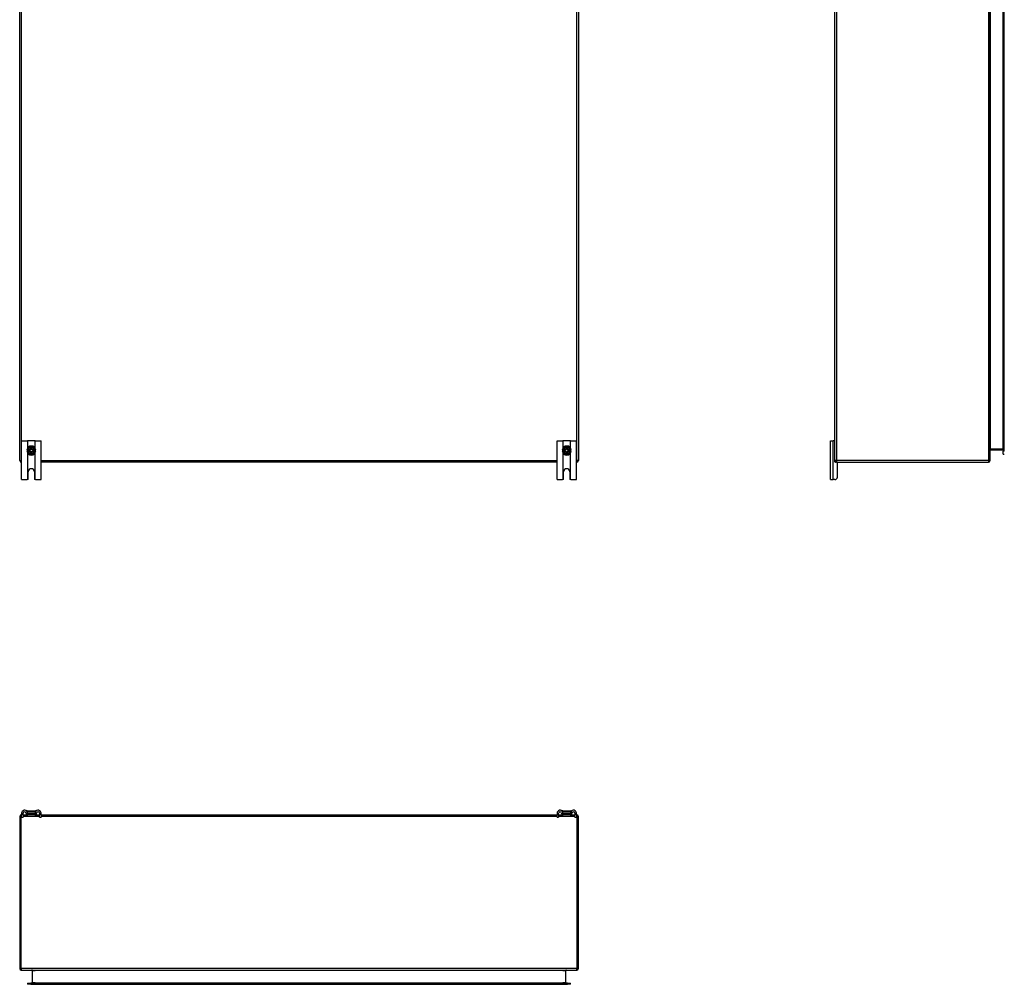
# Model space of a CAD drawing. Header units: inches. Extents: x 12 to 235, y 17 to 142.
# Tile 1 of 117: x 12 to 75, y 17 to 79. Entities that reach past the tile are written whole.
import ezdxf

# ---------------------------------------------------------------- set-up
doc = ezdxf.new("R2010")
doc.units = ezdxf.units.IN
doc.header["$MEASUREMENT"] = 0
doc.layers.add('Visible Edges(ANSI)', color=7, linetype='Continuous', lineweight=25)
doc.layers.add('Visible Tangent Edges(ANSI)', color=7, linetype='Continuous', lineweight=25)

msp = doc.modelspace()

# ---------------------------------------------------------------- linework, layer by layer
at = {"layer": 'Visible Edges(ANSI)'}
for p, q in [((11.657, 50.758), (11.657, 110.56)), ((47.657, 110.56), (47.657, 50.758)), ((64.187, 50.758), (64.187, 110.56)), ((74.187, 50.758), (74.187, 110.56)), ((75.035, 109.951), (75.035, 51.368)), ((75.103, 51.368), (75.103, 109.951)), ((11.782, 52.034), (12.155, 52.034)), ((11.782, 49.534), (11.782, 52.034)), ((12.186, 52.034), (12.155, 52.034)), ((12.628, 52.034), (12.186, 52.034)), ((12.659, 52.034), (12.628, 52.034)), ((12.659, 52.034), (13.032, 52.034)), ((13.032, 49.534), (13.032, 52.034)), ((46.282, 52.034), (46.655, 52.034)), ((46.282, 49.534), (46.282, 52.034)), ((46.686, 52.034), (46.655, 52.034)), ((47.128, 52.034), (46.686, 52.034)), ((47.159, 52.034), (47.128, 52.034)), ((47.159, 52.034), (47.532, 52.034)), ((47.532, 49.534), (47.532, 52.034)), ((63.895, 52.034), (64.082, 52.034)), ((63.895, 49.534), (63.895, 52.034)), ((64.156, 52.034), (64.082, 52.034)), ((64.156, 52.034), (64.187, 52.034)), ((12.118, 51.443), (12.148, 51.443)), ((12.148, 51.443), (12.205, 51.443)), ((12.205, 51.443), (12.213, 51.443)), ((12.213, 51.443), (12.22, 51.443)), ((12.22, 51.443), (12.337, 51.443)), ((12.269, 51.376), (12.269, 51.443)), ((12.337, 51.443), (12.334, 51.451)), ((12.337, 51.443), (12.374, 51.479)), ((12.366, 51.555), (12.374, 51.547)), ((12.366, 51.482), (12.374, 51.479)), ((12.374, 51.479), (12.374, 51.547)), ((12.374, 51.547), (12.44, 51.547)), ((12.44, 51.547), (12.448, 51.555)), ((12.44, 51.547), (12.44, 51.479)), ((12.44, 51.479), (12.448, 51.482)), ((12.44, 51.479), (12.477, 51.443)), ((12.477, 51.443), (12.48, 51.451)), ((12.477, 51.443), (12.594, 51.443)), ((12.545, 51.443), (12.545, 51.376)), ((12.594, 51.443), (12.601, 51.443)), ((12.601, 51.443), (12.609, 51.443)), ((12.609, 51.443), (12.666, 51.443)), ((12.666, 51.443), (12.696, 51.443)), ((46.618, 51.443), (46.648, 51.443)), ((46.648, 51.443), (46.705, 51.443)), ((46.705, 51.443), (46.713, 51.443)), ((46.713, 51.443), (46.72, 51.443)), ((46.72, 51.443), (46.837, 51.443)), ((46.769, 51.376), (46.769, 51.443)), ((46.837, 51.443), (46.834, 51.451)), ((46.837, 51.443), (46.874, 51.479)), ((46.866, 51.555), (46.874, 51.547)), ((46.866, 51.482), (46.874, 51.479)), ((46.874, 51.479), (46.874, 51.547)), ((46.874, 51.547), (46.94, 51.547)), ((46.94, 51.547), (46.948, 51.555)), ((46.94, 51.547), (46.94, 51.479)), ((46.94, 51.479), (46.948, 51.482)), ((46.94, 51.479), (46.977, 51.443)), ((46.977, 51.443), (46.98, 51.451)), ((46.977, 51.443), (47.094, 51.443)), ((47.045, 51.443), (47.045, 51.376)), ((47.094, 51.443), (47.101, 51.443)), ((47.101, 51.443), (47.109, 51.443)), ((47.109, 51.443), (47.166, 51.443)), ((47.166, 51.443), (47.196, 51.443)), ((74.218, 51.458), (75.004, 51.458)), ((12.148, 51.376), (12.118, 51.376)), ((12.205, 51.376), (12.148, 51.376)), ((12.213, 51.376), (12.205, 51.376)), ((12.22, 51.376), (12.213, 51.376)), ((12.337, 51.376), (12.22, 51.376)), ((12.337, 51.376), (12.334, 51.368)), ((12.374, 51.34), (12.337, 51.376)), ((12.374, 51.34), (12.366, 51.337)), ((12.374, 51.272), (12.366, 51.264)), ((12.374, 51.272), (12.374, 51.34)), ((12.44, 51.272), (12.374, 51.272)), ((12.477, 51.376), (12.44, 51.34)), ((12.448, 51.337), (12.44, 51.34)), ((12.44, 51.34), (12.44, 51.272)), ((12.448, 51.264), (12.44, 51.272)), ((12.594, 51.376), (12.477, 51.376)), ((12.477, 51.376), (12.48, 51.368)), ((12.601, 51.376), (12.594, 51.376)), ((12.609, 51.376), (12.601, 51.376)), ((12.666, 51.376), (12.609, 51.376)), ((12.696, 51.376), (12.666, 51.376)), ((46.648, 51.376), (46.618, 51.376)), ((46.705, 51.376), (46.648, 51.376)), ((46.713, 51.376), (46.705, 51.376)), ((46.72, 51.376), (46.713, 51.376)), ((46.837, 51.376), (46.72, 51.376)), ((46.837, 51.376), (46.834, 51.368)), ((46.874, 51.34), (46.837, 51.376)), ((46.874, 51.34), (46.866, 51.337)), ((46.874, 51.272), (46.866, 51.264)), ((46.874, 51.272), (46.874, 51.34)), ((46.94, 51.272), (46.874, 51.272)), ((46.977, 51.376), (46.94, 51.34)), ((46.948, 51.337), (46.94, 51.34)), ((46.94, 51.34), (46.94, 51.272)), ((46.948, 51.264), (46.94, 51.272)), ((47.094, 51.376), (46.977, 51.376)), ((46.977, 51.376), (46.98, 51.368)), ((47.101, 51.376), (47.094, 51.376)), ((47.109, 51.376), (47.101, 51.376)), ((47.166, 51.376), (47.109, 51.376)), ((47.196, 51.376), (47.166, 51.376)), ((64.187, 50.69), (64.187, 50.758)), ((75.035, 51.171), (75.035, 51.368)), ((75.035, 51.171), (75.103, 51.171)), ((11.782, 50.659), (11.756, 50.659)), ((46.282, 50.659), (13.032, 50.659)), ((47.558, 50.659), (47.532, 50.659)), ((64.286, 50.659), (64.218, 50.659)), ((64.286, 50.659), (74.088, 50.659)), ((64.345, 49.69), (64.345, 50.628)), ((11.782, 49.534), (12.142, 49.534)), ((12.204, 49.596), (12.204, 50.034)), ((12.61, 50.034), (12.61, 49.596)), ((12.672, 49.534), (13.032, 49.534)), ((46.282, 49.534), (46.642, 49.534)), ((46.704, 49.596), (46.704, 50.034)), ((47.11, 50.034), (47.11, 49.596)), ((47.172, 49.534), (47.532, 49.534)), ((63.895, 49.534), (64.082, 49.534)), ((64.189, 49.534), (64.082, 49.534)), ((11.756, 27.947), (11.782, 27.947)), ((11.782, 28.052), (11.782, 27.946)), ((11.782, 27.79), (11.782, 27.946)), ((11.887, 27.946), (11.887, 28.052)), ((11.887, 27.947), (12.186, 27.947)), ((11.887, 27.946), (11.887, 27.79)), ((12.138, 28.135), (12.14, 28.135)), ((12.148, 28.21), (12.666, 28.21)), ((12.186, 28.052), (12.204, 28.052)), ((12.204, 27.947), (12.186, 27.947)), ((12.204, 27.947), (12.204, 28.052)), ((12.204, 28.052), (12.61, 28.052)), ((12.61, 27.947), (12.204, 27.947)), ((12.61, 28.052), (12.628, 28.052)), ((12.61, 28.052), (12.61, 27.947)), ((12.628, 27.947), (12.61, 27.947)), ((12.628, 27.947), (12.927, 27.947)), ((12.674, 28.135), (12.676, 28.135)), ((12.927, 28.052), (12.927, 27.946)), ((12.927, 27.79), (12.927, 27.946)), ((13.032, 27.946), (13.032, 28.052)), ((13.032, 27.947), (46.282, 27.947)), ((13.032, 27.946), (13.032, 27.79)), ((46.282, 28.052), (46.282, 27.946)), ((46.282, 27.79), (46.282, 27.946)), ((46.387, 27.946), (46.387, 28.052)), ((46.387, 27.947), (46.686, 27.947)), ((46.387, 27.946), (46.387, 27.79)), ((46.638, 28.135), (46.64, 28.135)), ((46.648, 28.21), (47.166, 28.21)), ((46.686, 28.052), (46.704, 28.052)), ((46.704, 27.947), (46.686, 27.947)), ((46.704, 27.947), (46.704, 28.052)), ((46.704, 28.052), (47.11, 28.052)), ((47.11, 27.947), (46.704, 27.947)), ((47.11, 28.052), (47.128, 28.052)), ((47.11, 28.052), (47.11, 27.947)), ((47.128, 27.947), (47.11, 27.947)), ((47.128, 27.947), (47.427, 27.947)), ((47.174, 28.135), (47.176, 28.135)), ((47.427, 28.052), (47.427, 27.946)), ((47.427, 27.79), (47.427, 27.946)), ((47.532, 27.946), (47.532, 28.052)), ((47.532, 27.947), (47.558, 27.947)), ((47.532, 27.946), (47.532, 27.79)), ((11.657, 27.848), (11.657, 18.046)), ((11.782, 27.79), (11.887, 27.79)), ((12.927, 27.79), (13.032, 27.79)), ((46.282, 27.79), (46.387, 27.79)), ((47.427, 27.79), (47.532, 27.79)), ((47.657, 18.046), (47.657, 27.848)), ((11.756, 17.947), (47.558, 17.947)), ((12.455, 17.916), (12.455, 17.13)), ((46.859, 17.13), (46.859, 17.916)), ((12.169, 17.099), (12.366, 17.099)), ((12.169, 17.099), (12.169, 17.031)), ((12.366, 17.031), (12.169, 17.031)), ((46.948, 17.099), (12.366, 17.099)), ((12.366, 17.031), (46.948, 17.031)), ((46.948, 17.099), (47.145, 17.099)), ((47.145, 17.031), (46.948, 17.031)), ((47.145, 17.031), (47.145, 17.099))]:
    msp.add_line(p, q, dxfattribs=at)
at = {"layer": 'Visible Edges(ANSI)', "flags": 128}
for points in [[(12.155, 49.536), (12.155, 49.536), (12.155, 49.536), (12.154, 49.536), (12.154, 49.535), (12.153, 49.535), (12.153, 49.535), (12.153, 49.535), (12.152, 49.535), (12.152, 49.535), (12.151, 49.535), (12.151, 49.535), (12.15, 49.535), (12.15, 49.535), (12.149, 49.535), (12.148, 49.535), (12.148, 49.535), (12.147, 49.535), (12.146, 49.535), (12.146, 49.534), (12.145, 49.534), (12.144, 49.534), (12.144, 49.534), (12.143, 49.534), (12.142, 49.534)], [(12.186, 49.552), (12.184, 49.551), (12.183, 49.55), (12.181, 49.548), (12.18, 49.547), (12.178, 49.546), (12.176, 49.545), (12.175, 49.544), (12.173, 49.543), (12.172, 49.542), (12.17, 49.541), (12.168, 49.54), (12.167, 49.54), (12.165, 49.539), (12.164, 49.538), (12.163, 49.538), (12.161, 49.537), (12.16, 49.537), (12.159, 49.537), (12.158, 49.537), (12.157, 49.536), (12.157, 49.536), (12.156, 49.536), (12.155, 49.536), (12.155, 49.536)], [(12.659, 49.536), (12.659, 49.536), (12.658, 49.536), (12.657, 49.536), (12.657, 49.536), (12.656, 49.537), (12.655, 49.537), (12.654, 49.537), (12.653, 49.537), (12.651, 49.538), (12.65, 49.538), (12.649, 49.539), (12.647, 49.54), (12.646, 49.54), (12.644, 49.541), (12.642, 49.542), (12.641, 49.543), (12.639, 49.544), (12.638, 49.545), (12.636, 49.546), (12.634, 49.547), (12.633, 49.548), (12.631, 49.55), (12.63, 49.551), (12.628, 49.552)], [(12.672, 49.534), (12.671, 49.534), (12.67, 49.534), (12.67, 49.534), (12.669, 49.534), (12.668, 49.534), (12.668, 49.535), (12.667, 49.535), (12.666, 49.535), (12.666, 49.535), (12.665, 49.535), (12.665, 49.535), (12.664, 49.535), (12.663, 49.535), (12.663, 49.535), (12.662, 49.535), (12.662, 49.535), (12.661, 49.535), (12.661, 49.535), (12.661, 49.535), (12.66, 49.535), (12.66, 49.536), (12.66, 49.536), (12.659, 49.536), (12.659, 49.536)], [(46.655, 49.536), (46.655, 49.536), (46.655, 49.536), (46.654, 49.536), (46.654, 49.535), (46.653, 49.535), (46.653, 49.535), (46.653, 49.535), (46.652, 49.535), (46.652, 49.535), (46.651, 49.535), (46.651, 49.535), (46.65, 49.535), (46.65, 49.535), (46.649, 49.535), (46.648, 49.535), (46.648, 49.535), (46.647, 49.535), (46.646, 49.535), (46.646, 49.534), (46.645, 49.534), (46.644, 49.534), (46.644, 49.534), (46.643, 49.534), (46.642, 49.534)], [(46.686, 49.552), (46.684, 49.551), (46.683, 49.55), (46.681, 49.548), (46.68, 49.547), (46.678, 49.546), (46.676, 49.545), (46.675, 49.544), (46.673, 49.543), (46.672, 49.542), (46.67, 49.541), (46.668, 49.54), (46.667, 49.54), (46.665, 49.539), (46.664, 49.538), (46.663, 49.538), (46.661, 49.537), (46.66, 49.537), (46.659, 49.537), (46.658, 49.537), (46.657, 49.536), (46.657, 49.536), (46.656, 49.536), (46.655, 49.536), (46.655, 49.536)], [(47.159, 49.536), (47.159, 49.536), (47.158, 49.536), (47.157, 49.536), (47.157, 49.536), (47.156, 49.537), (47.155, 49.537), (47.154, 49.537), (47.153, 49.537), (47.151, 49.538), (47.15, 49.538), (47.149, 49.539), (47.147, 49.54), (47.146, 49.54), (47.144, 49.541), (47.142, 49.542), (47.141, 49.543), (47.139, 49.544), (47.138, 49.545), (47.136, 49.546), (47.134, 49.547), (47.133, 49.548), (47.131, 49.55), (47.13, 49.551), (47.128, 49.552)], [(47.172, 49.534), (47.171, 49.534), (47.17, 49.534), (47.17, 49.534), (47.169, 49.534), (47.168, 49.534), (47.168, 49.535), (47.167, 49.535), (47.166, 49.535), (47.166, 49.535), (47.165, 49.535), (47.165, 49.535), (47.164, 49.535), (47.163, 49.535), (47.163, 49.535), (47.162, 49.535), (47.162, 49.535), (47.161, 49.535), (47.161, 49.535), (47.161, 49.535), (47.16, 49.535), (47.16, 49.536), (47.16, 49.536), (47.159, 49.536), (47.159, 49.536)], [(12.148, 28.21), (12.145, 28.21), (12.143, 28.209), (12.14, 28.209), (12.137, 28.208), (12.135, 28.207), (12.133, 28.206), (12.13, 28.204), (12.128, 28.202), (12.126, 28.201), (12.125, 28.198), (12.123, 28.196), (12.122, 28.194), (12.12, 28.192), (12.12, 28.189), (12.119, 28.186), (12.118, 28.184), (12.118, 28.181), (12.118, 28.178), (12.119, 28.176), (12.119, 28.173), (12.12, 28.17), (12.121, 28.168), (12.122, 28.166), (12.124, 28.163)], [(12.124, 28.163), (12.125, 28.162), (12.125, 28.161), (12.126, 28.16), (12.127, 28.159), (12.128, 28.158), (12.128, 28.156), (12.129, 28.155), (12.13, 28.154), (12.131, 28.153), (12.131, 28.152), (12.132, 28.151), (12.133, 28.149), (12.133, 28.148), (12.134, 28.147), (12.135, 28.146), (12.135, 28.145), (12.136, 28.143), (12.137, 28.142), (12.137, 28.141), (12.138, 28.14), (12.139, 28.139), (12.139, 28.137), (12.14, 28.136), (12.14, 28.135)], [(12.155, 28.079), (12.155, 28.081), (12.155, 28.083), (12.154, 28.085), (12.154, 28.087), (12.153, 28.089), (12.153, 28.091), (12.153, 28.093), (12.152, 28.095), (12.152, 28.097), (12.151, 28.099), (12.151, 28.101), (12.15, 28.103), (12.15, 28.105), (12.149, 28.107), (12.148, 28.109), (12.148, 28.111), (12.147, 28.113), (12.146, 28.115), (12.146, 28.116), (12.145, 28.118), (12.144, 28.12), (12.144, 28.122), (12.143, 28.124), (12.142, 28.126)], [(12.142, 27.955), (12.144, 27.954), (12.146, 27.953), (12.148, 27.953), (12.15, 27.952), (12.152, 27.952), (12.154, 27.951), (12.156, 27.951), (12.158, 27.95), (12.16, 27.95), (12.162, 27.95), (12.163, 27.949), (12.165, 27.949), (12.167, 27.949), (12.169, 27.948), (12.171, 27.948), (12.173, 27.948), (12.175, 27.948), (12.176, 27.948), (12.178, 27.948), (12.18, 27.947), (12.181, 27.947), (12.183, 27.947), (12.184, 27.947), (12.186, 27.947)], [(12.186, 28.052), (12.184, 28.052), (12.183, 28.052), (12.181, 28.053), (12.18, 28.053), (12.178, 28.053), (12.176, 28.054), (12.175, 28.054), (12.173, 28.055), (12.172, 28.056), (12.17, 28.057), (12.168, 28.058), (12.167, 28.059), (12.165, 28.06), (12.164, 28.061), (12.163, 28.063), (12.161, 28.064), (12.16, 28.066), (12.159, 28.068), (12.158, 28.069), (12.157, 28.071), (12.157, 28.073), (12.156, 28.075), (12.155, 28.077), (12.155, 28.079)], [(12.659, 28.079), (12.659, 28.077), (12.658, 28.075), (12.657, 28.073), (12.657, 28.071), (12.656, 28.069), (12.655, 28.068), (12.654, 28.066), (12.653, 28.064), (12.651, 28.063), (12.65, 28.061), (12.649, 28.06), (12.647, 28.059), (12.646, 28.058), (12.644, 28.057), (12.642, 28.056), (12.641, 28.055), (12.639, 28.054), (12.638, 28.054), (12.636, 28.053), (12.634, 28.053), (12.633, 28.053), (12.631, 28.052), (12.63, 28.052), (12.628, 28.052)], [(12.628, 27.947), (12.63, 27.947), (12.631, 27.947), (12.633, 27.947), (12.634, 27.947), (12.636, 27.948), (12.638, 27.948), (12.639, 27.948), (12.641, 27.948), (12.643, 27.948), (12.645, 27.948), (12.647, 27.949), (12.649, 27.949), (12.651, 27.949), (12.652, 27.95), (12.654, 27.95), (12.656, 27.95), (12.658, 27.951), (12.66, 27.951), (12.662, 27.952), (12.664, 27.952), (12.666, 27.953), (12.668, 27.953), (12.67, 27.954), (12.672, 27.955)], [(12.672, 28.126), (12.671, 28.124), (12.67, 28.122), (12.67, 28.12), (12.669, 28.118), (12.668, 28.116), (12.668, 28.115), (12.667, 28.113), (12.666, 28.111), (12.666, 28.109), (12.665, 28.107), (12.665, 28.105), (12.664, 28.103), (12.663, 28.101), (12.663, 28.099), (12.662, 28.097), (12.662, 28.095), (12.661, 28.093), (12.661, 28.091), (12.661, 28.089), (12.66, 28.087), (12.66, 28.085), (12.66, 28.083), (12.659, 28.081), (12.659, 28.079)], [(12.69, 28.163), (12.692, 28.166), (12.693, 28.168), (12.694, 28.17), (12.695, 28.173), (12.695, 28.176), (12.696, 28.178), (12.696, 28.181), (12.696, 28.184), (12.695, 28.186), (12.694, 28.189), (12.694, 28.192), (12.692, 28.194), (12.691, 28.196), (12.689, 28.198), (12.688, 28.201), (12.686, 28.202), (12.684, 28.204), (12.681, 28.206), (12.679, 28.207), (12.677, 28.208), (12.674, 28.209), (12.671, 28.209), (12.669, 28.21), (12.666, 28.21)], [(12.674, 28.135), (12.674, 28.136), (12.675, 28.137), (12.675, 28.139), (12.676, 28.14), (12.677, 28.141), (12.677, 28.142), (12.678, 28.143), (12.679, 28.145), (12.679, 28.146), (12.68, 28.147), (12.681, 28.148), (12.681, 28.149), (12.682, 28.151), (12.683, 28.152), (12.683, 28.153), (12.684, 28.154), (12.685, 28.155), (12.686, 28.156), (12.686, 28.158), (12.687, 28.159), (12.688, 28.16), (12.689, 28.161), (12.69, 28.162), (12.69, 28.163)], [(46.648, 28.21), (46.645, 28.21), (46.643, 28.209), (46.64, 28.209), (46.637, 28.208), (46.635, 28.207), (46.633, 28.206), (46.63, 28.204), (46.628, 28.202), (46.626, 28.201), (46.625, 28.198), (46.623, 28.196), (46.622, 28.194), (46.62, 28.192), (46.62, 28.189), (46.619, 28.186), (46.618, 28.184), (46.618, 28.181), (46.618, 28.178), (46.619, 28.176), (46.619, 28.173), (46.62, 28.17), (46.621, 28.168), (46.622, 28.166), (46.624, 28.163)], [(46.624, 28.163), (46.625, 28.162), (46.625, 28.161), (46.626, 28.16), (46.627, 28.159), (46.628, 28.158), (46.628, 28.156), (46.629, 28.155), (46.63, 28.154), (46.631, 28.153), (46.631, 28.152), (46.632, 28.151), (46.633, 28.149), (46.633, 28.148), (46.634, 28.147), (46.635, 28.146), (46.635, 28.145), (46.636, 28.143), (46.637, 28.142), (46.637, 28.141), (46.638, 28.14), (46.639, 28.139), (46.639, 28.137), (46.64, 28.136), (46.64, 28.135)], [(46.655, 28.079), (46.655, 28.081), (46.655, 28.083), (46.654, 28.085), (46.654, 28.087), (46.653, 28.089), (46.653, 28.091), (46.653, 28.093), (46.652, 28.095), (46.652, 28.097), (46.651, 28.099), (46.651, 28.101), (46.65, 28.103), (46.65, 28.105), (46.649, 28.107), (46.648, 28.109), (46.648, 28.111), (46.647, 28.113), (46.646, 28.115), (46.646, 28.116), (46.645, 28.118), (46.644, 28.12), (46.644, 28.122), (46.643, 28.124), (46.642, 28.126)], [(46.642, 27.955), (46.644, 27.954), (46.646, 27.953), (46.648, 27.953), (46.65, 27.952), (46.652, 27.952), (46.654, 27.951), (46.656, 27.951), (46.658, 27.95), (46.66, 27.95), (46.662, 27.95), (46.663, 27.949), (46.665, 27.949), (46.667, 27.949), (46.669, 27.948), (46.671, 27.948), (46.673, 27.948), (46.675, 27.948), (46.676, 27.948), (46.678, 27.948), (46.68, 27.947), (46.681, 27.947), (46.683, 27.947), (46.684, 27.947), (46.686, 27.947)], [(46.686, 28.052), (46.684, 28.052), (46.683, 28.052), (46.681, 28.053), (46.68, 28.053), (46.678, 28.053), (46.676, 28.054), (46.675, 28.054), (46.673, 28.055), (46.672, 28.056), (46.67, 28.057), (46.668, 28.058), (46.667, 28.059), (46.665, 28.06), (46.664, 28.061), (46.663, 28.063), (46.661, 28.064), (46.66, 28.066), (46.659, 28.068), (46.658, 28.069), (46.657, 28.071), (46.657, 28.073), (46.656, 28.075), (46.655, 28.077), (46.655, 28.079)], [(47.159, 28.079), (47.159, 28.077), (47.158, 28.075), (47.157, 28.073), (47.157, 28.071), (47.156, 28.069), (47.155, 28.068), (47.154, 28.066), (47.153, 28.064), (47.151, 28.063), (47.15, 28.061), (47.149, 28.06), (47.147, 28.059), (47.146, 28.058), (47.144, 28.057), (47.142, 28.056), (47.141, 28.055), (47.139, 28.054), (47.138, 28.054), (47.136, 28.053), (47.134, 28.053), (47.133, 28.053), (47.131, 28.052), (47.13, 28.052), (47.128, 28.052)], [(47.128, 27.947), (47.13, 27.947), (47.131, 27.947), (47.133, 27.947), (47.134, 27.947), (47.136, 27.948), (47.138, 27.948), (47.139, 27.948), (47.141, 27.948), (47.143, 27.948), (47.145, 27.948), (47.147, 27.949), (47.149, 27.949), (47.151, 27.949), (47.152, 27.95), (47.154, 27.95), (47.156, 27.95), (47.158, 27.951), (47.16, 27.951), (47.162, 27.952), (47.164, 27.952), (47.166, 27.953), (47.168, 27.953), (47.17, 27.954), (47.172, 27.955)], [(47.172, 28.126), (47.171, 28.124), (47.17, 28.122), (47.17, 28.12), (47.169, 28.118), (47.168, 28.116), (47.168, 28.115), (47.167, 28.113), (47.166, 28.111), (47.166, 28.109), (47.165, 28.107), (47.165, 28.105), (47.164, 28.103), (47.163, 28.101), (47.163, 28.099), (47.162, 28.097), (47.162, 28.095), (47.161, 28.093), (47.161, 28.091), (47.161, 28.089), (47.16, 28.087), (47.16, 28.085), (47.16, 28.083), (47.159, 28.081), (47.159, 28.079)], [(47.19, 28.163), (47.192, 28.166), (47.193, 28.168), (47.194, 28.17), (47.195, 28.173), (47.195, 28.176), (47.196, 28.178), (47.196, 28.181), (47.196, 28.184), (47.195, 28.186), (47.194, 28.189), (47.194, 28.192), (47.192, 28.194), (47.191, 28.196), (47.189, 28.198), (47.188, 28.201), (47.186, 28.202), (47.184, 28.204), (47.181, 28.206), (47.179, 28.207), (47.177, 28.208), (47.174, 28.209), (47.171, 28.209), (47.169, 28.21), (47.166, 28.21)], [(47.174, 28.135), (47.174, 28.136), (47.175, 28.137), (47.175, 28.139), (47.176, 28.14), (47.177, 28.141), (47.177, 28.142), (47.178, 28.143), (47.179, 28.145), (47.179, 28.146), (47.18, 28.147), (47.181, 28.148), (47.181, 28.149), (47.182, 28.151), (47.183, 28.152), (47.183, 28.153), (47.184, 28.154), (47.185, 28.155), (47.186, 28.156), (47.186, 28.158), (47.187, 28.159), (47.188, 28.16), (47.189, 28.161), (47.19, 28.162), (47.19, 28.163)], [(12.424, 17.947), (12.426, 17.947), (12.428, 17.947), (12.429, 17.947), (12.431, 17.947), (12.433, 17.946), (12.435, 17.946), (12.436, 17.945), (12.438, 17.944), (12.439, 17.943), (12.441, 17.942), (12.443, 17.941), (12.444, 17.94), (12.446, 17.939), (12.447, 17.937), (12.448, 17.936), (12.45, 17.934), (12.451, 17.932), (12.452, 17.93), (12.453, 17.928), (12.454, 17.926), (12.454, 17.924), (12.455, 17.921), (12.455, 17.919), (12.455, 17.916)]]:
    msp.add_lwpolyline(points, dxfattribs=at)
at = {"layer": 'Visible Edges(ANSI)'}
for centre, radius, start, end in [((64.156, 52.003), 0.031, 0, 90), ((12.407, 51.409), 0.291, 6.61042, 173.38958), ((12.407, 51.409), 0.269, 172.84613, 187.15387), ((12.407, 51.409), 0.197, 9.78782, 170.21218), ((12.407, 51.409), 0.269, 352.84613, 7.15387), ((46.907, 51.409), 0.291, 6.61042, 173.38958), ((46.907, 51.409), 0.269, 172.84613, 187.15387), ((46.907, 51.409), 0.197, 9.78782, 170.21218), ((46.907, 51.409), 0.269, 352.84613, 7.15387), ((74.218, 51.427), 0.031, 90, 180), ((75.004, 51.427), 0.031, 0, 90), ((11.756, 50.758), 0.099, 180, 270), ((12.407, 51.409), 0.291, 186.61042, 353.38958), ((12.407, 51.409), 0.197, 189.78782, 350.21218), ((46.907, 51.409), 0.291, 186.61042, 353.38958), ((46.907, 51.409), 0.197, 189.78782, 350.21218), ((47.558, 50.758), 0.099, 270, 0), ((64.286, 50.758), 0.099, 180, 270), ((74.088, 50.758), 0.099, 270, 0), ((12.407, 50.034), 0.203, 0, 180), ((46.907, 50.034), 0.203, 0, 180), ((64.218, 50.69), 0.031, 180, 270), ((64.314, 50.628), 0.031, 0, 90), ((12.142, 49.596), 0.062, 314.93354, 0), ((12.672, 49.596), 0.062, 180, 225.06646), ((46.642, 49.596), 0.062, 314.93354, 0), ((47.172, 49.596), 0.062, 180, 225.06646), ((64.189, 49.69), 0.156, 270, 0), ((11.756, 27.848), 0.099, 90, 180), ((11.97, 28.052), 0.188, 23.07392, 180), ((11.97, 28.052), 0.0825, 8.15644, 180), ((12.186, 28.083), 0.136, 188.15644, 251.21709), ((11.965, 28.052), 0.192, 7.53551, 25.51225), ((12.849, 28.052), 0.192, 154.48775, 172.46449), ((12.845, 28.052), 0.188, 0, 156.92608), ((12.628, 28.083), 0.136, 288.78291, 351.84356), ((12.845, 28.052), 0.0825, 0, 171.84356), ((46.47, 28.052), 0.188, 23.07392, 180), ((46.47, 28.052), 0.0825, 8.15644, 180), ((46.686, 28.083), 0.136, 188.15644, 251.21709), ((46.465, 28.052), 0.192, 7.53551, 25.51225), ((47.349, 28.052), 0.192, 154.48775, 172.46449), ((47.345, 28.052), 0.188, 0, 156.92608), ((47.128, 28.083), 0.136, 288.78291, 351.84356), ((47.345, 28.052), 0.0825, 0, 171.84356), ((47.558, 27.848), 0.099, 0, 90), ((11.756, 18.046), 0.099, 180, 270), ((46.89, 17.916), 0.031, 90, 180), ((47.558, 18.046), 0.099, 270, 0), ((12.424, 17.13), 0.031, 270, 0), ((46.89, 17.13), 0.031, 180, 270)]:
    msp.add_arc(centre, radius, start, end, dxfattribs=at)
at = {"layer": 'Visible Tangent Edges(ANSI)'}
for p, q in [((11.756, 110.56), (11.756, 50.758)), ((47.558, 50.758), (47.558, 110.56)), ((64.286, 110.56), (64.286, 50.758)), ((74.088, 110.56), (74.088, 50.758)), ((74.218, 51.489), (74.218, 109.83)), ((75.004, 109.83), (75.004, 51.489)), ((12.155, 52.034), (12.155, 51.554)), ((12.186, 51.598), (12.186, 52.034)), ((12.628, 52.034), (12.628, 51.598)), ((12.659, 51.554), (12.659, 52.034)), ((46.655, 52.034), (46.655, 51.554)), ((46.686, 51.598), (46.686, 52.034)), ((47.128, 52.034), (47.128, 51.598)), ((47.159, 51.554), (47.159, 52.034)), ((64.082, 49.534), (64.082, 52.034)), ((12.215, 51.452), (12.223, 51.451)), ((12.334, 51.451), (12.223, 51.451)), ((12.366, 51.482), (12.334, 51.451)), ((12.366, 51.555), (12.366, 51.482)), ((12.448, 51.555), (12.366, 51.555)), ((12.448, 51.482), (12.448, 51.555)), ((12.48, 51.451), (12.448, 51.482)), ((12.591, 51.451), (12.48, 51.451)), ((12.599, 51.452), (12.591, 51.451)), ((46.715, 51.452), (46.723, 51.451)), ((46.834, 51.451), (46.723, 51.451)), ((46.866, 51.482), (46.834, 51.451)), ((46.866, 51.555), (46.866, 51.482)), ((46.948, 51.555), (46.866, 51.555)), ((46.948, 51.482), (46.948, 51.555)), ((46.98, 51.451), (46.948, 51.482)), ((47.091, 51.451), (46.98, 51.451)), ((47.099, 51.452), (47.091, 51.451)), ((75.004, 51.489), (74.218, 51.489)), ((74.218, 51.458), (74.218, 51.489)), ((75.004, 51.489), (75.035, 51.489)), ((75.004, 51.458), (75.004, 51.489)), ((11.657, 50.758), (11.756, 50.758)), ((11.756, 50.758), (11.782, 50.758)), ((11.756, 50.659), (11.756, 50.758)), ((12.155, 51.264), (12.155, 49.536)), ((12.186, 49.552), (12.186, 51.221)), ((12.215, 51.366), (12.223, 51.368)), ((12.223, 51.368), (12.334, 51.368)), ((12.334, 51.368), (12.366, 51.337)), ((12.366, 51.337), (12.366, 51.264)), ((12.366, 51.264), (12.448, 51.264)), ((12.448, 51.337), (12.48, 51.368)), ((12.448, 51.264), (12.448, 51.337)), ((12.48, 51.368), (12.591, 51.368)), ((12.599, 51.366), (12.591, 51.368)), ((12.628, 51.221), (12.628, 49.552)), ((12.659, 49.536), (12.659, 51.264)), ((13.032, 50.758), (46.282, 50.758)), ((46.655, 51.264), (46.655, 49.536)), ((46.686, 49.552), (46.686, 51.221)), ((46.715, 51.366), (46.723, 51.368)), ((46.723, 51.368), (46.834, 51.368)), ((46.834, 51.368), (46.866, 51.337)), ((46.866, 51.337), (46.866, 51.264)), ((46.866, 51.264), (46.948, 51.264)), ((46.948, 51.337), (46.98, 51.368)), ((46.948, 51.264), (46.948, 51.337)), ((46.98, 51.368), (47.091, 51.368)), ((47.099, 51.366), (47.091, 51.368)), ((47.128, 51.221), (47.128, 49.552)), ((47.159, 49.536), (47.159, 51.264)), ((47.532, 50.758), (47.558, 50.758)), ((47.657, 50.758), (47.558, 50.758)), ((47.558, 50.659), (47.558, 50.758)), ((64.286, 50.758), (64.187, 50.758)), ((74.088, 50.758), (64.286, 50.758)), ((64.286, 50.758), (64.286, 50.659)), ((74.088, 50.758), (74.088, 50.659)), ((74.088, 50.758), (74.187, 50.758)), ((75.103, 51.368), (75.035, 51.368)), ((11.756, 27.848), (11.756, 27.947)), ((11.887, 27.946), (11.782, 27.946)), ((12.69, 28.163), (12.124, 28.163)), ((12.142, 28.126), (12.142, 27.955)), ((12.16, 28.067), (12.655, 28.067)), ((12.672, 27.955), (12.672, 28.126)), ((13.032, 27.946), (12.927, 27.946)), ((46.387, 27.946), (46.282, 27.946)), ((47.19, 28.163), (46.624, 28.163)), ((46.642, 28.126), (46.642, 27.955)), ((46.66, 28.067), (47.155, 28.067)), ((47.172, 27.955), (47.172, 28.126)), ((47.532, 27.946), (47.427, 27.946)), ((47.558, 27.848), (47.558, 27.947)), ((11.756, 27.848), (11.657, 27.848)), ((11.756, 18.046), (11.756, 27.848)), ((11.782, 27.848), (11.756, 27.848)), ((12.927, 27.848), (11.887, 27.848)), ((46.282, 27.848), (13.032, 27.848)), ((47.427, 27.848), (46.387, 27.848)), ((47.558, 27.848), (47.532, 27.848)), ((47.558, 27.848), (47.558, 18.046)), ((47.657, 27.848), (47.558, 27.848)), ((11.756, 18.046), (11.657, 18.046)), ((47.558, 18.046), (11.756, 18.046)), ((11.756, 18.046), (11.756, 17.947)), ((12.486, 17.916), (12.455, 17.916)), ((12.486, 17.13), (12.486, 17.916)), ((12.486, 17.916), (12.655, 17.916)), ((46.659, 17.916), (12.655, 17.916)), ((46.659, 17.916), (46.828, 17.916)), ((46.828, 17.916), (46.859, 17.916)), ((46.828, 17.916), (46.828, 17.13)), ((47.657, 18.046), (47.558, 18.046)), ((47.558, 17.947), (47.558, 18.046)), ((12.366, 17.031), (12.366, 17.099)), ((12.455, 17.13), (12.486, 17.13)), ((12.486, 17.13), (12.486, 17.099)), ((12.655, 17.13), (12.486, 17.13)), ((12.655, 17.13), (46.659, 17.13)), ((46.828, 17.13), (46.659, 17.13)), ((46.828, 17.13), (46.859, 17.13)), ((46.828, 17.099), (46.828, 17.13)), ((46.948, 17.099), (46.948, 17.031))]:
    msp.add_line(p, q, dxfattribs=at)
at = {"layer": 'Visible Tangent Edges(ANSI)', "flags": 128}
for points in [[(12.22, 51.443), (12.22, 51.443), (12.22, 51.443), (12.22, 51.443), (12.22, 51.443), (12.22, 51.443), (12.22, 51.443), (12.22, 51.444), (12.22, 51.444), (12.22, 51.444), (12.22, 51.444), (12.22, 51.445), (12.22, 51.445), (12.221, 51.446), (12.221, 51.446), (12.221, 51.446), (12.221, 51.447), (12.221, 51.447), (12.221, 51.448), (12.222, 51.448), (12.222, 51.449), (12.222, 51.449), (12.222, 51.45), (12.222, 51.45), (12.223, 51.451)], [(12.591, 51.451), (12.592, 51.45), (12.592, 51.45), (12.592, 51.449), (12.592, 51.449), (12.592, 51.448), (12.593, 51.448), (12.593, 51.447), (12.593, 51.447), (12.593, 51.446), (12.593, 51.446), (12.593, 51.446), (12.594, 51.445), (12.594, 51.445), (12.594, 51.444), (12.594, 51.444), (12.594, 51.444), (12.594, 51.444), (12.594, 51.443), (12.594, 51.443), (12.594, 51.443), (12.594, 51.443), (12.594, 51.443), (12.594, 51.443), (12.594, 51.443)], [(46.72, 51.443), (46.72, 51.443), (46.72, 51.443), (46.72, 51.443), (46.72, 51.443), (46.72, 51.443), (46.72, 51.443), (46.72, 51.444), (46.72, 51.444), (46.72, 51.444), (46.72, 51.444), (46.72, 51.445), (46.72, 51.445), (46.721, 51.446), (46.721, 51.446), (46.721, 51.446), (46.721, 51.447), (46.721, 51.447), (46.721, 51.448), (46.722, 51.448), (46.722, 51.449), (46.722, 51.449), (46.722, 51.45), (46.722, 51.45), (46.723, 51.451)], [(47.091, 51.451), (47.092, 51.45), (47.092, 51.45), (47.092, 51.449), (47.092, 51.449), (47.092, 51.448), (47.093, 51.448), (47.093, 51.447), (47.093, 51.447), (47.093, 51.446), (47.093, 51.446), (47.093, 51.446), (47.094, 51.445), (47.094, 51.445), (47.094, 51.444), (47.094, 51.444), (47.094, 51.444), (47.094, 51.444), (47.094, 51.443), (47.094, 51.443), (47.094, 51.443), (47.094, 51.443), (47.094, 51.443), (47.094, 51.443), (47.094, 51.443)], [(12.223, 51.368), (12.222, 51.369), (12.222, 51.369), (12.222, 51.37), (12.222, 51.37), (12.222, 51.371), (12.221, 51.371), (12.221, 51.371), (12.221, 51.372), (12.221, 51.372), (12.221, 51.373), (12.221, 51.373), (12.22, 51.374), (12.22, 51.374), (12.22, 51.374), (12.22, 51.375), (12.22, 51.375), (12.22, 51.375), (12.22, 51.375), (12.22, 51.375), (12.22, 51.376), (12.22, 51.376), (12.22, 51.376), (12.22, 51.376), (12.22, 51.376)], [(12.594, 51.376), (12.594, 51.376), (12.594, 51.376), (12.594, 51.376), (12.594, 51.376), (12.594, 51.375), (12.594, 51.375), (12.594, 51.375), (12.594, 51.375), (12.594, 51.375), (12.594, 51.374), (12.594, 51.374), (12.594, 51.374), (12.593, 51.373), (12.593, 51.373), (12.593, 51.372), (12.593, 51.372), (12.593, 51.371), (12.593, 51.371), (12.592, 51.371), (12.592, 51.37), (12.592, 51.37), (12.592, 51.369), (12.592, 51.369), (12.591, 51.368)], [(46.723, 51.368), (46.722, 51.369), (46.722, 51.369), (46.722, 51.37), (46.722, 51.37), (46.722, 51.371), (46.721, 51.371), (46.721, 51.371), (46.721, 51.372), (46.721, 51.372), (46.721, 51.373), (46.721, 51.373), (46.72, 51.374), (46.72, 51.374), (46.72, 51.374), (46.72, 51.375), (46.72, 51.375), (46.72, 51.375), (46.72, 51.375), (46.72, 51.375), (46.72, 51.376), (46.72, 51.376), (46.72, 51.376), (46.72, 51.376), (46.72, 51.376)], [(47.094, 51.376), (47.094, 51.376), (47.094, 51.376), (47.094, 51.376), (47.094, 51.376), (47.094, 51.375), (47.094, 51.375), (47.094, 51.375), (47.094, 51.375), (47.094, 51.375), (47.094, 51.374), (47.094, 51.374), (47.094, 51.374), (47.093, 51.373), (47.093, 51.373), (47.093, 51.372), (47.093, 51.372), (47.093, 51.371), (47.093, 51.371), (47.092, 51.371), (47.092, 51.37), (47.092, 51.37), (47.092, 51.369), (47.092, 51.369), (47.091, 51.368)], [(12.486, 17.916), (12.486, 17.919), (12.485, 17.921), (12.484, 17.924), (12.483, 17.926), (12.482, 17.928), (12.48, 17.93), (12.478, 17.932), (12.475, 17.934), (12.473, 17.936), (12.47, 17.937), (12.467, 17.939), (12.464, 17.94), (12.461, 17.941), (12.458, 17.942), (12.455, 17.943), (12.452, 17.944), (12.448, 17.945), (12.445, 17.946), (12.441, 17.946), (12.438, 17.947), (12.435, 17.947), (12.431, 17.947), (12.428, 17.947), (12.424, 17.947)]]:
    msp.add_lwpolyline(points, dxfattribs=at)
at = {"layer": 'Visible Tangent Edges(ANSI)'}
for centre, radius, start, end in [((12.407, 51.409), 0.261, 7.36171, 172.63829), ((12.407, 51.409), 0.205, 9.40787, 170.59213), ((12.407, 51.409), 0.189, 12.63563, 167.36437), ((46.907, 51.409), 0.261, 7.36171, 172.63829), ((46.907, 51.409), 0.205, 9.40787, 170.59213), ((46.907, 51.409), 0.189, 12.63563, 167.36437), ((12.407, 51.409), 0.261, 187.36171, 352.63829), ((12.407, 51.409), 0.205, 189.40787, 350.59213), ((12.407, 51.409), 0.189, 192.63563, 347.36437), ((46.907, 51.409), 0.261, 187.36171, 352.63829), ((46.907, 51.409), 0.205, 189.40787, 350.59213), ((46.907, 51.409), 0.189, 192.63563, 347.36437)]:
    msp.add_arc(centre, radius, start, end, dxfattribs=at)
for centre, major_axis, start_param, end_param in [((74.218, 51.427), (0, 0.062), 0, 1.570796), ((46.89, 17.916), (-0.062, 0), 4.712389, 6.283185)]:
    msp.add_ellipse(centre, major_axis=major_axis, ratio=0.5, start_param=start_param, end_param=end_param, dxfattribs=at)

doc.saveas('drawing.dxf')
